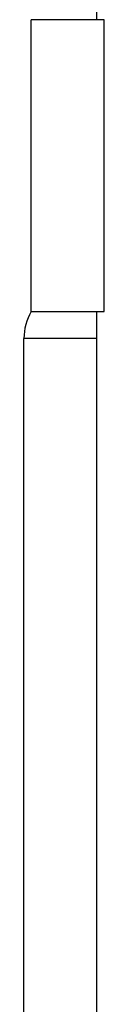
# Model space of a CAD drawing. Header units: millimetres. Extents: x 7 to 311, y 30 to 228.
# Tile 7 of 18: x 70.64 to 71.74, y 117.85 to 131.35. Entities that reach past the tile are written whole.
import ezdxf

# ---------------------------------------------------------------- set-up
doc = ezdxf.new("R2010")
doc.units = ezdxf.units.MM
doc.header["$LTSCALE"] = 16.335
doc.layers.add('20_ALL_FEATURES', color=7, linetype='CONTINUOUS')

msp = doc.modelspace()

# ---------------------------------------------------------------- linework, layer by layer
at = {"layer": '20_ALL_FEATURES', "color": 0}
for p, q in [((71.6425, 131.3506), (71.6425, 172.8506)), ((71.7425, 131.3506), (70.7425, 131.3506)), ((70.7425, 127.3506), (70.7425, 131.3506)), ((71.7425, 127.3506), (71.7425, 131.3506)), ((70.7425, 127.3506), (71.7425, 127.3506)), ((71.6425, 112.1006), (71.6425, 127.3506)), ((71.6425, 126.9813), (70.6425, 126.9813)), ((70.6425, 111.1006), (70.6425, 126.9813))]:
    msp.add_line(p, q, dxfattribs=at)
msp.add_ellipse((72.0568, 126.9813), major_axis=(-1.4142, 0), ratio=0.7071068, start_param=-0.3783123, end_param=0, dxfattribs=at)

doc.saveas('drawing.dxf')
